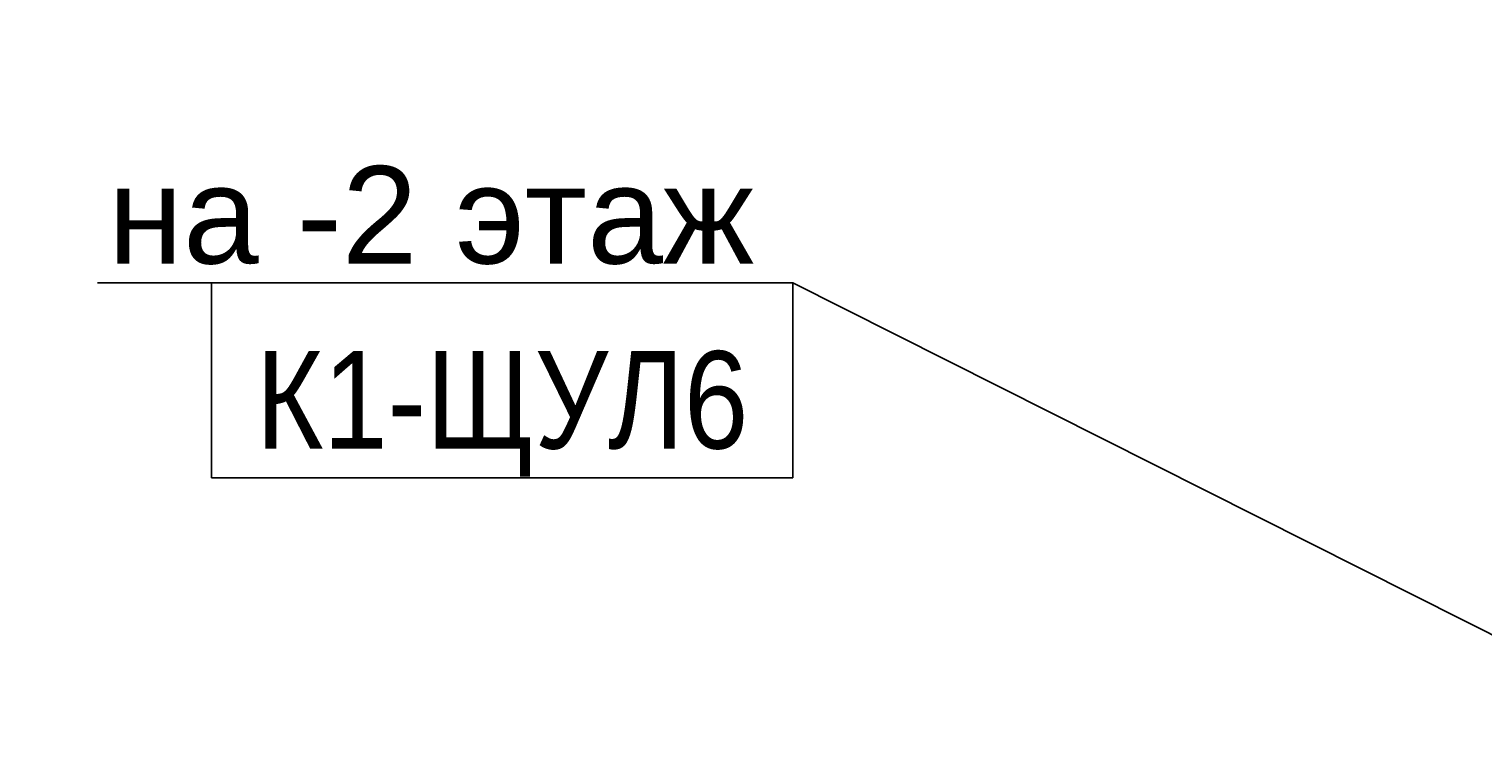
# Model space of a CAD drawing. Header units: millimetres. Extents: x -277772 to 277599, y -59564 to 282085.
# Tile 134 of 190: x -138619 to -134888, y 116779 to 118642. Entities that reach past the tile are written whole.
import ezdxf
from ezdxf import colors
from ezdxf.entities.mleader import LeaderData, LeaderLine
from ezdxf.enums import TextEntityAlignment as Align
from ezdxf.math import Vec2, Vec3

# ---------------------------------------------------------------- set-up
doc = ezdxf.new("R2018")
doc.units = ezdxf.units.MM
doc.set_wipeout_variables(frame=1)
doc.layers.add('КИП_выноска', color=6, linetype='Continuous', lineweight=25)
doc.styles.add('CP.Text', font='arial.ttf')
doc.styles.add('GOST 2.304', font='arial.ttf', dxfattribs={"width": 0.85})

# ---------------------------------------------------------------- blocks, each defined once
blk = doc.blocks.new('*U11')
at = {"color": 0, "linetype": 'Continuous', "lineweight": 30, "ltscale": 75, "width": 0.85, "flags": 104}
blk.add_attdef('ПРИМЕЧАНИЕ_1', text='', height=2.5, dxfattribs=at).set_placement((7.46, 3.611), align=Align.BOTTOM_CENTER)
at = {"color": 0, "lineweight": 30, "width": 0.85, "flags": 104}
blk.add_attdef('ПРИМЕЧАНИЕ_2', text='', height=2.5, dxfattribs=at).set_placement((7.46, -7.53), align=Align.BOTTOM_CENTER)
at = {"color": 0, "lineweight": 30, "style": 'GOST 2.304', "width": 0.85}
for tag, p in [('ИМЯ_КАБЕЛЯ_2', (7.46, -7.5)), ('ИМЯ_КАБЕЛЯ_3', (7.46, -12.5)), ('ИМЯ_КАБЕЛЯ_4', (7.46, -17.5)), ('ИМЯ_КАБЕЛЯ_5', (7.46, -22.5)), ('ИМЯ_КАБЕЛЯ_6', (7.46, -27.5)), ('ИМЯ_КАБЕЛЯ_7', (7.46, -32.5)), ('ИМЯ_КАБЕЛЯ_8', (7.46, -37.5)), ('ИМЯ_КАБЕЛЯ_9', (7.46, -42.5))]:
    blk.add_attdef(tag, text='', height=2.5, dxfattribs=at).set_placement(p, align=Align.BOTTOM_CENTER)
at = {"linetype": 'Continuous'}
blk.add_wipeout([(0, 2.5), (14.919, 2.5), (14.919, -2.5), (0, -2.5)], dxfattribs=at)
at = {"color": 0}
blk.add_line((0, -2.5), (0, 0), dxfattribs=at)
at = {"color": 0, "linetype": 'Continuous'}
blk.add_lwpolyline([(0, -2.5), (14.919, -2.5), (14.919, 2.5), (0, 2.5)], close=True, dxfattribs=at)
at = {"color": 0, "lineweight": 30, "style": 'GOST 2.304', "width": 0.85}
blk.add_attdef('ИМЯ_КАБЕЛЯ_1', text='', height=2.5, dxfattribs=at).set_placement((7.46, -2.5), align=Align.BOTTOM_CENTER)
blk = doc.blocks.new('_None')

msp = doc.modelspace()

# ---------------------------------------------------------------- leaders
at = {"layer": 'КИП_выноска'}
ml = msp.add_multileader_mtext('Standard', dxfattribs=at)
ml.set_content('на -2 этаж', color=256, style='CP.Text')
ml.set_leader_properties(color=256, linetype='ByLayer', lineweight=-1)
ml.set_arrow_properties(name='NONE')
ml.build(insert=Vec2(0, 0))
ml.multileader.update_dxf_attribs({"has_dogleg": 0, "text_left_attachment_type": 6, "text_right_attachment_type": 6, "dogleg_length": 0.5, "arrow_head_size": 300})
ctx = ml.context
ctx.base_point, ctx.char_height, ctx.arrow_head_size, ctx.landing_gap_size, ctx.plane_origin = Vec3(-138494.6, 117990.2), 250, 300, 100, Vec3(-135970.7, 115330.3)
ctx.left_attachment, ctx.right_attachment, ctx.text_align_type = 6, 6, 2
notes = []
notes.append((ctx, [(1, (1, 1, 0), (-136658.5, 117990.2), (-1, 0), 0.5, [(0, [(-134251.4, 116778.7)], 0, [])])]))
ctx.mtext.insert, ctx.mtext.width, ctx.mtext.alignment, ctx.mtext.flow_direction = Vec3(-136759, 118290.2), 1859.89, 3, 5
ctx.mtext.has_bg_fill, ctx.mtext.bg_color, ctx.mtext.bg_scale_factor, ctx.mtext.bg_transparency, ctx.mtext.use_window_bg_color = 1, -1027028792, 1.5, 0, 1
for ctx, leaders in notes:
    for number, flags, end, landing, length, lines in leaders:
        leader = LeaderData()
        leader.index, (leader.has_last_leader_line, leader.has_dogleg_vector, leader.attachment_direction) = number, flags
        leader.last_leader_point, leader.dogleg_vector, leader.dogleg_length = Vec3(end), Vec3(landing), length
        for number, points, colour, breaks in lines:
            line = LeaderLine()
            line.index, line.vertices, line.color, line.breaks = number, Vec3.list(points), colors.encode_raw_color(colour), breaks
            leader.lines.append(line)
        ctx.leaders.append(leader)

# ---------------------------------------------------------------- next in the draw order: block references
ref = msp.add_blockref('*U11', (-138412.5, 118935.7), dxfattribs=dict(at, xscale=100, yscale=100, zscale=100))
lines = msp.add_mtext('\\W0.8500;', dxfattribs={"layer": '0', "color": 0, "linetype": 'Continuous', "lineweight": 30, "ltscale": 75, "insert": (-137666.5, 119296.8), "char_height": 2.5, "attachment_point": 1})
ref.add_attrib('ПРИМЕЧАНИЕ_1', '', (-137666.5, 119296.8), dxfattribs={"flags": 104}).embed_mtext(lines)
ref.add_attrib('ИМЯ_КАБЕЛЯ_1', 'ETH6', dxfattribs={"layer": '0', "color": 0, "lineweight": 30, "height": 250, "style": 'GOST 2.304', "width": 0.85}).set_placement((-137666.5, 118685.7), align=Align.BOTTOM_CENTER)
lines = msp.add_mtext('\\W0.8500;', dxfattribs={"layer": '0', "color": 0, "lineweight": 30, "insert": (-137666.5, 118182.7), "char_height": 2.5, "attachment_point": 1})
ref.add_attrib('ПРИМЕЧАНИЕ_2', '', (-137666.5, 118182.7), dxfattribs={"flags": 104}).embed_mtext(lines)
ref = msp.add_blockref('*U11', (-138151, 117740.2), dxfattribs=dict(at, xscale=100, yscale=100, zscale=100))
lines = msp.add_mtext('\\W0.8500;', dxfattribs={"layer": '0', "color": 0, "linetype": 'Continuous', "lineweight": 30, "ltscale": 75, "insert": (-137405, 118101.3), "char_height": 2.5, "attachment_point": 1})
ref.add_attrib('ПРИМЕЧАНИЕ_1', '', (-137405, 118101.3), dxfattribs={"flags": 104}).embed_mtext(lines)
ref.add_attrib('ИМЯ_КАБЕЛЯ_1', 'К1-ЩУЛ6', dxfattribs={"layer": '0', "color": 0, "lineweight": 30, "height": 250, "style": 'GOST 2.304', "width": 0.85}).set_placement((-137405, 117490.2), align=Align.BOTTOM_CENTER)
lines = msp.add_mtext('\\W0.8500;', dxfattribs={"layer": '0', "color": 0, "lineweight": 30, "insert": (-137405, 116987.2), "char_height": 2.5, "attachment_point": 1})
ref.add_attrib('ПРИМЕЧАНИЕ_2', '', (-137405, 116987.2), dxfattribs={"flags": 104}).embed_mtext(lines)

doc.saveas('drawing.dxf')
